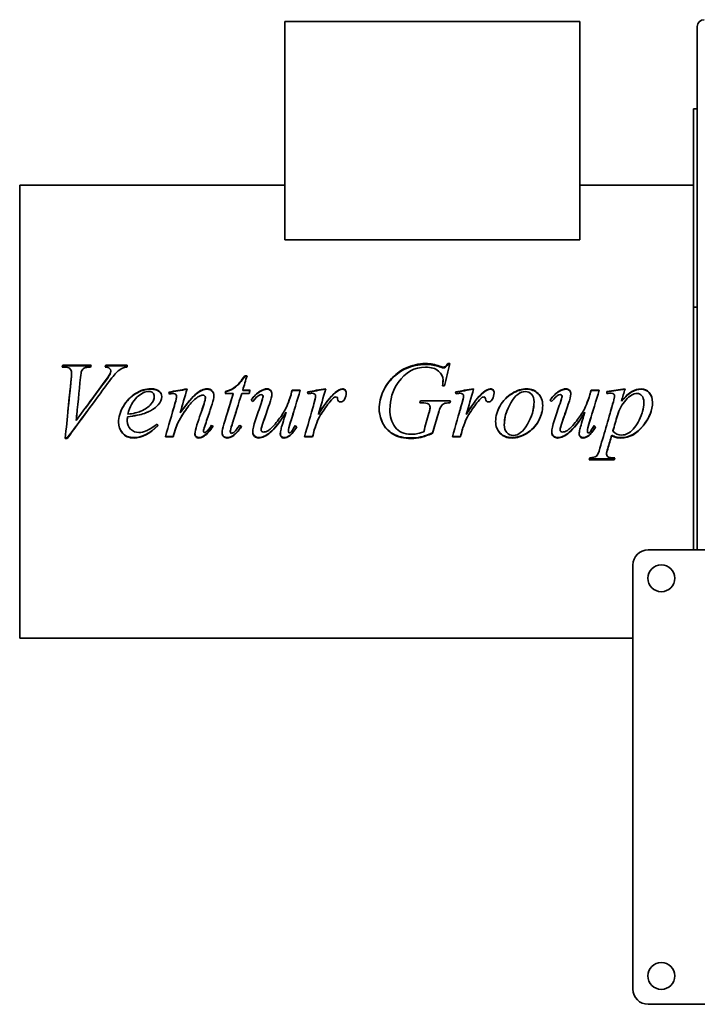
# Model space of a CAD drawing. Header units: millimetres. Extents: x 64 to 356, y 19 to 278.
# Tile 1 of 2: x 64 to 243, y 19 to 278. Entities that reach past the tile are written whole.
import ezdxf

# ---------------------------------------------------------------- set-up
doc = ezdxf.new("R2010")
doc.units = ezdxf.units.MM
doc.layers.add('Krawędzie widoczne(ISO)', color=7, linetype='Continuous', lineweight=35, true_color=0x262659)

msp = doc.modelspace()

# ---------------------------------------------------------------- linework, layer by layer
at = {"layer": 'Krawędzie widoczne(ISO)'}
for p, q in [((134, 220.33), (134, 278)), ((134, 278), (212, 278)), ((212, 220.33), (212, 278)), ((243, 184.5), (243, 276.7)), ((242, 255), (242, 202.62)), ((242, 255), (243, 255)), ((64, 234.8), (64, 115.2)), ((64, 234.8), (134, 234.8)), ((212, 234.8), (242, 234.8)), ((212, 220.33), (134, 220.33)), ((242, 202.62), (242, 184.5)), ((242, 202.62), (243, 202.62)), ((75.39, 187.26), (82.91, 187.26)), ((75.39, 187.06), (75.39, 187.26)), ((86.73, 187.26), (92.42, 187.26)), ((86.73, 187.06), (86.73, 187.26)), ((177.11, 187.69), (177.63, 187.69)), ((177.11, 187.47), (177.11, 187.69)), ((177.11, 187.47), (177.58, 187.47)), ((75.77, 186.76), (75.25, 186.76)), ((75.39, 187.06), (82.84, 187.06)), ((77.71, 185.14), (77.71, 185.31)), ((86.73, 187.06), (92.36, 187.06)), ((87.87, 184.87), (87.87, 185.03)), ((88.08, 185.6), (88.08, 185.78)), ((174.91, 186.82), (174.91, 187.02)), ((123.44, 184.48), (124.06, 184.48)), ((123.44, 184.32), (123.44, 184.48)), ((123.44, 184.32), (124.01, 184.32)), ((175.83, 183.18), (175.83, 183.32)), ((242, 184.5), (242, 146.38)), ((243, 140.58), (243, 184.5)), ((120.39, 179.8), (118.25, 179.8)), ((118.39, 180.27), (118.39, 180.36)), ((120.39, 179.72), (120.39, 179.8)), ((124.63, 179.8), (122.65, 179.8)), ((122.92, 180.7), (124.86, 180.7)), ((122.92, 180.6), (122.92, 180.7)), ((122.92, 180.6), (124.84, 180.6)), ((127.53, 180.33), (127.53, 180.42)), ((135.67, 179.46), (135.67, 179.54)), ((135.99, 180.7), (138.12, 180.7)), ((135.99, 180.6), (135.99, 180.7)), ((135.99, 180.6), (138.09, 180.6)), ((176.21, 181.78), (175.7, 181.78)), ((206.5, 180.33), (206.5, 180.42)), ((214.63, 179.46), (214.63, 179.54)), ((214.96, 180.7), (217.09, 180.7)), ((214.96, 180.6), (214.96, 180.7)), ((214.96, 180.6), (217.06, 180.6)), ((219.14, 180.31), (219.14, 179.77)), ((99.56, 178.94), (99.56, 179.01)), ((105.46, 178.96), (105.46, 179.03)), ((113.05, 178.68), (113.05, 178.75)), ((128.3, 179.02), (128.3, 179.09)), ((142.17, 179.14), (142.17, 179.21)), ((170.13, 177.35), (169.74, 177.35)), ((169.9, 177.89), (177.78, 177.89)), ((169.9, 177.85), (169.9, 177.89)), ((169.9, 177.85), (177.77, 177.85)), ((181.24, 179.14), (181.24, 179.21)), ((207.26, 179.02), (207.26, 179.09)), ((221.15, 179), (221.15, 179.07)), ((222.98, 177.75), (222.98, 177.8)), ((95.79, 175.04), (95.79, 175.04)), ((95.79, 175.04), (95.79, 175.04)), ((96.02, 175.13), (96.02, 175.13)), ((106.41, 174.72), (106.41, 174.71)), ((134.35, 174.82), (134.35, 174.82)), ((142.89, 174.23), (142.89, 174.22)), ((181.96, 174.23), (181.96, 174.22)), ((199.73, 176.02), (199.74, 176.01)), ((199.73, 176), (199.73, 176)), ((213.31, 174.82), (213.31, 174.82)), ((78.93, 172.72), (78.93, 172.68)), ((92.39, 172.52), (92.39, 172.48)), ((92.47, 173.66), (92.47, 173.64)), ((120.1, 171.62), (120.1, 171.56)), ((142.48, 172.08), (142.48, 172.03)), ((174.46, 174.09), (174.46, 174.08)), ((181.55, 172.08), (181.55, 172.03)), ((192.27, 173.71), (192.26, 173.72)), ((192.27, 173.72), (192.27, 173.73)), ((105.26, 170.74), (105.26, 170.67)), ((112.57, 169.99), (112.57, 169.91)), ((119.63, 169.82), (119.63, 169.74)), ((127.78, 170.27), (127.78, 170.19)), ((134.99, 169.93), (134.99, 169.85)), ((141.82, 170.21), (141.82, 170.12)), ((173.06, 169.38), (173.06, 169.29)), ((180.89, 170.21), (180.89, 170.12)), ((206.75, 170.27), (206.75, 170.19)), ((213.95, 169.93), (213.95, 169.85)), ((220.7, 169.92), (220.7, 169.83)), ((76.54, 167.93), (76.03, 167.93)), ((76.54, 168.05), (76.04, 168.05)), ((76.54, 168.05), (76.54, 167.93)), ((104.58, 168.36), (102.48, 168.36)), ((104.58, 168.47), (102.51, 168.47)), ((104.58, 168.47), (104.58, 168.36)), ((120.29, 168.64), (120.29, 168.53)), ((135.19, 168.62), (135.19, 168.52)), ((141.37, 168.36), (139.22, 168.36)), ((141.37, 168.47), (139.26, 168.47)), ((141.37, 168.47), (141.37, 168.36)), ((180.44, 168.36), (178.29, 168.36)), ((180.44, 168.47), (178.33, 168.47)), ((180.44, 168.47), (180.44, 168.36)), ((214.15, 168.62), (214.15, 168.52)), ((220.38, 168.82), (220.38, 168.72)), ((219.03, 163.96), (219.03, 163.77)), ((221.03, 162.31), (214.43, 162.31)), ((221.03, 162.53), (214.49, 162.53)), ((221.03, 162.53), (221.03, 162.31)), ((242, 144.5), (242, 146.38)), ((242, 138.5), (242, 144.5)), ((243, 140.58), (243, 138.5)), ((352, 138.5), (230, 138.5)), ((226, 134.5), (226, 22.5)), ((64, 115.2), (226, 115.2)), ((230, 18.5), (352, 18.5))]:
    msp.add_line(p, q, dxfattribs=at)
for centre in [(233.5, 131), (233.5, 26)]:
    msp.add_circle(centre, 3.55, dxfattribs=at)
for centre, radius, start, end in [((244.8, 276.7), 1.8, 90, 180), ((230, 134.5), 4, 90, 180), ((230, 22.5), 4, 180, 270)]:
    msp.add_arc(centre, radius, start, end, dxfattribs=at)
for points in [[(75.25, 186.76), (75.3, 186.93), (75.35, 187.09), (75.39, 187.26)], [(82.91, 187.26), (82.85, 187.09), (82.8, 186.93), (82.75, 186.76)], [(86.55, 186.76), (86.61, 186.93), (86.67, 187.09), (86.73, 187.26)], [(92.42, 187.26), (92.38, 187.09), (92.33, 186.93), (92.28, 186.76)], [(165.95, 186.5), (167.63, 187.29), (169.38, 187.69), (171.22, 187.69)], [(165.95, 186.31), (167.63, 187.09), (169.38, 187.47), (171.22, 187.47)], [(171.22, 187.69), (172.57, 187.69), (173.8, 187.46), (174.91, 187.02)], [(171.22, 187.47), (172.57, 187.47), (173.8, 187.26), (174.91, 186.82)], [(177.63, 187.69), (177.16, 185.73), (176.69, 183.76), (176.21, 181.78)], [(75.31, 186.76), (75.34, 186.86), (75.37, 186.96), (75.39, 187.06)], [(77.6, 183.7), (77.67, 184.5), (77.71, 185.03), (77.71, 185.31)], [(77.6, 183.56), (77.67, 184.34), (77.71, 184.87), (77.71, 185.14)], [(80.35, 185.71), (80.25, 185.5), (80.16, 184.93), (80.07, 183.98)], [(86.35, 182.78), (87.16, 183.87), (87.67, 184.62), (87.87, 185.03)], [(86.35, 182.65), (87.16, 183.72), (87.67, 184.46), (87.87, 184.87)], [(86.62, 186.75), (86.66, 186.85), (86.69, 186.96), (86.73, 187.06)], [(87.87, 185.03), (88.01, 185.32), (88.08, 185.57), (88.08, 185.78)], [(87.87, 184.87), (88.01, 185.15), (88.08, 185.39), (88.08, 185.6)], [(92.28, 186.76), (91.83, 186.72), (91.46, 186.63), (91.2, 186.5)], [(171.22, 186.76), (168.28, 186.76), (165.88, 185.43), (164.01, 182.73)], [(174.91, 187.02), (175.36, 186.85), (175.68, 186.76), (175.89, 186.76)], [(174.91, 186.82), (175.36, 186.65), (175.68, 186.56), (175.89, 186.56)], [(76.03, 167.93), (76.55, 173.17), (77.08, 178.48), (77.6, 183.7)], [(87.24, 182.44), (83.67, 177.63), (80.11, 172.74), (76.54, 167.93)], [(76.73, 175), (77.02, 177.86), (77.31, 180.72), (77.6, 183.56)], [(80.07, 183.98), (79.69, 180.24), (79.31, 176.45), (78.93, 172.68)], [(78.93, 172.68), (81.41, 176.05), (83.88, 179.43), (86.35, 182.78)], [(80.63, 175), (82.54, 177.56), (84.45, 180.11), (86.35, 182.65)], [(124.06, 184.48), (123.68, 183.23), (123.3, 181.96), (122.92, 180.7)], [(164.01, 182.73), (162.53, 180.6), (161.79, 178.19), (161.79, 175.52)], [(175.7, 181.78), (175.78, 182.48), (175.83, 182.99), (175.83, 183.32)], [(175.72, 181.78), (175.79, 182.41), (175.83, 182.87), (175.83, 183.18)], [(103.4, 180.15), (105.01, 180.44), (106.62, 180.73), (108.22, 181.02)], [(103.52, 179.64), (103.48, 179.81), (103.44, 179.98), (103.4, 180.15)], [(103.42, 180.07), (105.01, 180.35), (106.6, 180.63), (108.19, 180.91)], [(104.03, 179.72), (103.86, 179.7), (103.69, 179.67), (103.52, 179.64)], [(104.61, 179.78), (104.5, 179.78), (104.31, 179.76), (104.03, 179.72)], [(108.22, 181.02), (107.62, 178.93), (107.01, 176.82), (106.41, 174.71)], [(117.94, 171.7), (118.76, 174.4), (119.58, 177.11), (120.39, 179.8)], [(118.25, 179.8), (118.3, 179.98), (118.35, 180.17), (118.39, 180.36)], [(118.27, 179.8), (118.31, 179.95), (118.35, 180.11), (118.39, 180.27)], [(118.94, 175), (119.42, 176.57), (119.91, 178.15), (120.39, 179.72)], [(122.65, 179.8), (121.8, 177.06), (120.95, 174.31), (120.1, 171.56)], [(124.86, 180.7), (124.79, 180.4), (124.71, 180.1), (124.63, 179.8)], [(125.11, 178.03), (125.88, 179.12), (126.69, 179.91), (127.53, 180.42)], [(125.14, 178.02), (125.9, 179.07), (126.7, 179.84), (127.53, 180.33)], [(127.53, 180.42), (128.19, 180.82), (128.79, 181.02), (129.34, 181.02)], [(127.53, 180.33), (128.19, 180.72), (128.79, 180.92), (129.34, 180.92)], [(130.61, 179.63), (130.61, 179.12), (130.39, 178.23), (129.96, 176.95)], [(138.12, 180.7), (137.27, 177.88), (136.41, 175.05), (135.56, 172.23)], [(135.67, 179.54), (135.78, 179.92), (135.89, 180.31), (135.99, 180.7)], [(135.67, 179.46), (135.78, 179.84), (135.89, 180.22), (135.99, 180.6)], [(140.05, 180.25), (141.65, 180.51), (143.24, 180.76), (144.84, 181.02)], [(140.23, 179.74), (140.17, 179.91), (140.11, 180.08), (140.05, 180.25)], [(140.08, 180.16), (141.66, 180.41), (143.23, 180.67), (144.81, 180.91)], [(141.26, 179.86), (141.07, 179.86), (140.73, 179.82), (140.23, 179.74)], [(141.97, 179.64), (141.78, 179.79), (141.55, 179.86), (141.26, 179.86)], [(142.17, 179.21), (142.17, 179.39), (142.11, 179.53), (141.97, 179.64)], [(144.84, 181.02), (144.19, 178.76), (143.54, 176.49), (142.89, 174.22)], [(142.89, 174.22), (144.54, 177.01), (146.04, 178.96), (147.37, 180.08)], [(143.36, 175), (144.83, 177.34), (146.17, 179), (147.37, 179.99)], [(147.37, 180.08), (148.14, 180.71), (148.76, 181.02), (149.24, 181.02)], [(147.37, 179.99), (148.14, 180.61), (148.76, 180.92), (149.24, 180.92)], [(150.24, 179.95), (150.24, 179.35), (150.08, 178.76), (149.76, 178.2)], [(179.12, 180.25), (180.72, 180.51), (182.31, 180.76), (183.91, 181.02)], [(179.3, 179.74), (179.24, 179.91), (179.18, 180.08), (179.12, 180.25)], [(179.15, 180.16), (180.73, 180.41), (182.3, 180.67), (183.88, 180.91)], [(180.33, 179.86), (180.14, 179.86), (179.8, 179.82), (179.3, 179.74)], [(181.04, 179.64), (180.86, 179.79), (180.62, 179.86), (180.33, 179.86)], [(181.24, 179.21), (181.24, 179.39), (181.18, 179.53), (181.04, 179.64)], [(183.91, 181.02), (183.26, 178.76), (182.61, 176.49), (181.96, 174.22)], [(181.96, 174.22), (183.61, 177.01), (185.11, 178.96), (186.44, 180.08)], [(182.43, 175), (183.9, 177.34), (185.24, 179), (186.44, 179.99)], [(186.44, 180.08), (187.21, 180.71), (187.83, 181.02), (188.31, 181.02)], [(186.44, 179.99), (187.21, 180.61), (187.83, 180.92), (188.31, 180.92)], [(189.32, 179.95), (189.32, 179.35), (189.16, 178.76), (188.83, 178.2)], [(204.08, 178.03), (204.84, 179.12), (205.65, 179.91), (206.5, 180.42)], [(204.1, 178.02), (204.86, 179.07), (205.66, 179.84), (206.5, 180.33)], [(206.5, 180.42), (207.15, 180.82), (207.75, 181.02), (208.3, 181.02)], [(206.5, 180.33), (207.15, 180.72), (207.75, 180.92), (208.3, 180.92)], [(209.57, 179.63), (209.57, 179.12), (209.36, 178.23), (208.92, 176.95)], [(217.09, 180.7), (216.23, 177.88), (215.38, 175.05), (214.52, 172.23)], [(214.63, 179.54), (214.74, 179.92), (214.85, 180.31), (214.96, 180.7)], [(214.63, 179.46), (214.74, 179.84), (214.85, 180.22), (214.96, 180.6)], [(219.14, 180.31), (220.73, 180.55), (222.32, 180.78), (223.92, 181.02)], [(219.14, 180.22), (220.72, 180.45), (222.3, 180.68), (223.89, 180.92)], [(220.27, 179.86), (220, 179.86), (219.62, 179.83), (219.14, 179.77)], [(223.92, 181.02), (223.61, 179.95), (223.3, 178.88), (222.98, 177.8)], [(101.55, 178.99), (101.55, 178.22), (101.23, 177.48), (100.6, 176.78)], [(102.48, 168.36), (103.32, 171.27), (104.17, 174.21), (105.01, 177.13)], [(104.4, 175), (104.6, 175.7), (104.81, 176.4), (105.01, 177.1)], [(105.01, 177.13), (105.31, 178.18), (105.46, 178.81), (105.46, 179.03)], [(105.01, 177.1), (105.31, 178.13), (105.46, 178.74), (105.46, 178.96)], [(110.83, 171.49), (111.45, 173.36), (112.07, 175.24), (112.69, 177.12)], [(112.37, 179.38), (112.09, 179.38), (111.75, 179.27), (111.34, 179.04)], [(111.99, 175), (112.23, 175.69), (112.46, 176.39), (112.69, 177.08)], [(112.69, 177.12), (112.93, 177.82), (113.05, 178.36), (113.05, 178.75)], [(112.69, 177.08), (112.93, 177.77), (113.05, 178.31), (113.05, 178.68)], [(114.84, 176.98), (114.19, 175.03), (113.54, 173.08), (112.9, 171.13)], [(115.29, 179.2), (115.29, 178.64), (115.14, 177.9), (114.84, 176.98)], [(125.55, 177.72), (125.4, 177.83), (125.26, 177.93), (125.11, 178.03)], [(126.31, 172.82), (126.79, 174.26), (127.28, 175.71), (127.77, 177.15)], [(127.04, 175), (127.28, 175.7), (127.53, 176.41), (127.77, 177.11)], [(127.77, 177.15), (128.12, 178.18), (128.3, 178.83), (128.3, 179.09)], [(127.77, 177.11), (128.12, 178.13), (128.3, 178.76), (128.3, 179.02)], [(129.96, 176.95), (129.44, 175.46), (128.93, 173.97), (128.42, 172.48)], [(139.22, 168.36), (140.06, 171.25), (140.89, 174.16), (141.72, 177.06)], [(141.13, 175), (141.33, 175.67), (141.53, 176.35), (141.72, 177.02)], [(141.72, 177.06), (142.02, 178.07), (142.17, 178.79), (142.17, 179.21)], [(141.72, 177.02), (142.02, 178.02), (142.17, 178.72), (142.17, 179.14)], [(146.02, 177.68), (145.25, 176.77), (144.4, 175.58), (143.49, 174.12)], [(147.12, 178.78), (146.88, 178.64), (146.51, 178.28), (146.02, 177.68)], [(147.57, 178.89), (147.41, 178.89), (147.26, 178.85), (147.12, 178.78)], [(147.84, 178.78), (147.77, 178.85), (147.68, 178.89), (147.57, 178.89)], [(147.96, 178.42), (147.94, 178.6), (147.9, 178.72), (147.84, 178.78)], [(149.76, 178.2), (149.55, 177.78), (149.23, 177.57), (148.8, 177.57)], [(169.74, 177.35), (169.79, 177.53), (169.84, 177.71), (169.9, 177.89)], [(169.75, 177.35), (169.8, 177.52), (169.85, 177.68), (169.9, 177.85)], [(172.04, 176.95), (171.65, 177.22), (171.01, 177.35), (170.13, 177.35)], [(172.4, 176.17), (172.4, 176.51), (172.28, 176.77), (172.04, 176.95)], [(177.78, 177.89), (177.74, 177.71), (177.69, 177.53), (177.64, 177.35)], [(178.29, 168.36), (179.13, 171.25), (179.96, 174.16), (180.79, 177.06)], [(180.2, 175), (180.4, 175.67), (180.6, 176.35), (180.79, 177.02)], [(180.79, 177.06), (181.09, 178.07), (181.24, 178.79), (181.24, 179.21)], [(180.79, 177.02), (181.09, 178.02), (181.24, 178.72), (181.24, 179.14)], [(185.09, 177.68), (184.32, 176.77), (183.47, 175.58), (182.56, 174.12)], [(186.2, 178.78), (185.95, 178.64), (185.58, 178.28), (185.09, 177.68)], [(186.65, 178.89), (186.48, 178.89), (186.33, 178.85), (186.2, 178.78)], [(186.91, 178.78), (186.84, 178.85), (186.75, 178.89), (186.65, 178.89)], [(187.03, 178.42), (187.01, 178.6), (186.97, 178.72), (186.91, 178.78)], [(188.83, 178.2), (188.62, 177.78), (188.3, 177.57), (187.87, 177.57)], [(199.53, 175), (199.75, 175.85), (199.86, 176.71), (199.86, 177.57)], [(199.86, 177.57), (199.86, 177.58), (199.86, 177.58), (199.86, 177.59)], [(204.51, 177.72), (204.37, 177.83), (204.22, 177.93), (204.08, 178.03)], [(205.27, 172.82), (205.76, 174.26), (206.25, 175.71), (206.73, 177.15)], [(206.01, 175), (206.25, 175.7), (206.49, 176.41), (206.73, 177.11)], [(206.73, 177.15), (207.08, 178.18), (207.26, 178.83), (207.26, 179.09)], [(206.73, 177.11), (207.08, 178.13), (207.26, 178.76), (207.26, 179.02)], [(208.92, 176.95), (208.41, 175.46), (207.9, 173.97), (207.38, 172.48)], [(217.29, 165.39), (218.47, 169.43), (219.65, 173.54), (220.83, 177.63)], [(220.07, 175), (220.32, 175.86), (220.57, 176.72), (220.83, 177.59)], [(220.83, 177.63), (221.04, 178.41), (221.15, 178.89), (221.15, 179.07)], [(220.83, 177.59), (221.04, 178.35), (221.15, 178.82), (221.15, 179)], [(228.5, 175), (228.75, 175.82), (228.87, 176.64), (228.87, 177.45)], [(228.87, 177.45), (228.87, 177.45), (228.87, 177.46), (228.87, 177.47)], [(81.75, 175), (80.02, 172.68), (78.28, 170.35), (76.54, 168.05)], [(79.16, 175), (79.09, 174.24), (79.01, 173.48), (78.93, 172.72)], [(96.95, 174.55), (95.89, 174.17), (94.39, 173.88), (92.47, 173.66)], [(96.95, 174.54), (95.89, 174.16), (94.39, 173.86), (92.47, 173.64)], [(92.56, 174.32), (93.98, 174.48), (95.13, 174.75), (96.02, 175.13)], [(92.76, 175), (92.69, 174.79), (92.62, 174.56), (92.56, 174.34)], [(92.56, 174.34), (92.56, 174.34), (92.56, 174.34), (92.56, 174.34)], [(95.69, 175), (95.81, 175.04), (95.92, 175.08), (96.02, 175.13)], [(100.6, 176.78), (99.77, 175.86), (98.56, 175.11), (96.95, 174.54)], [(98.08, 175), (97.73, 174.84), (97.35, 174.69), (96.95, 174.55)], [(106.49, 175), (106.46, 174.91), (106.44, 174.81), (106.41, 174.72)], [(106.41, 174.72), (106.41, 174.72), (106.41, 174.72), (106.41, 174.72)], [(107.55, 175), (107.19, 174.48), (106.83, 173.91), (106.45, 173.3)], [(114.18, 175), (113.75, 173.73), (113.32, 172.46), (112.9, 171.19)], [(121.16, 175), (120.81, 173.87), (120.45, 172.75), (120.1, 171.62)], [(129.29, 175), (129, 174.17), (128.71, 173.35), (128.42, 172.52)], [(133.03, 170.39), (133.19, 171.03), (133.62, 172.5), (134.35, 174.82)], [(136.4, 175), (136.12, 174.09), (135.84, 173.18), (135.56, 172.28)], [(143.11, 175), (143.04, 174.74), (142.96, 174.49), (142.89, 174.23)], [(144.05, 175), (143.87, 174.72), (143.68, 174.44), (143.49, 174.14)], [(161.79, 175.51), (161.79, 175.34), (161.8, 175.17), (161.81, 175)], [(170.72, 169.67), (171.18, 171.3), (171.64, 172.93), (172.1, 174.56)], [(172.1, 174.56), (172.3, 175.23), (172.4, 175.77), (172.4, 176.17)], [(172.22, 175), (172.34, 175.46), (172.4, 175.85), (172.4, 176.15)], [(172.4, 176.15), (172.4, 176.16), (172.4, 176.16), (172.4, 176.16)], [(175.22, 176.28), (175.07, 176.03), (174.81, 175.3), (174.46, 174.08)], [(174.74, 175), (174.65, 174.74), (174.56, 174.43), (174.46, 174.09)], [(182.18, 175), (182.11, 174.74), (182.03, 174.49), (181.96, 174.23)], [(183.12, 175), (182.94, 174.72), (182.75, 174.44), (182.56, 174.14)], [(192.64, 175), (192.23, 173.85), (192.02, 172.7), (192.02, 171.56)], [(208.25, 175), (207.96, 174.17), (207.67, 173.35), (207.38, 172.52)], [(211.99, 170.39), (212.15, 171.03), (212.59, 172.5), (213.31, 174.82)], [(215.36, 175), (215.08, 174.09), (214.8, 173.18), (214.52, 172.28)], [(222.23, 175), (222.11, 174.69), (222, 174.36), (221.9, 174.03)], [(92.47, 173.66), (92.42, 173.21), (92.39, 172.83), (92.39, 172.52)], [(92.47, 173.64), (92.42, 173.18), (92.39, 172.79), (92.39, 172.48)], [(100.28, 171.72), (100.37, 171.58), (100.46, 171.45), (100.56, 171.32)], [(106.45, 173.3), (105.98, 172.52), (105.58, 171.66), (105.26, 170.74)], [(106.45, 173.27), (105.98, 172.47), (105.58, 171.6), (105.26, 170.67)], [(117.46, 169.4), (117.46, 169.9), (117.62, 170.67), (117.94, 171.7)], [(120.1, 171.62), (119.79, 170.7), (119.63, 170.1), (119.63, 169.82)], [(125.56, 169.6), (125.56, 170.3), (125.81, 171.37), (126.31, 172.82)], [(128.42, 172.52), (128, 171.33), (127.78, 170.58), (127.78, 170.27)], [(128.42, 172.48), (128, 171.27), (127.78, 170.51), (127.78, 170.19)], [(135.56, 172.28), (135.18, 171.04), (134.99, 170.26), (134.99, 169.93)], [(135.56, 172.23), (135.18, 170.97), (134.99, 170.17), (134.99, 169.85)], [(142.48, 172.08), (142.09, 171.04), (141.87, 170.42), (141.82, 170.21)], [(142.48, 172.03), (142.09, 170.97), (141.87, 170.34), (141.82, 170.12)], [(143.49, 174.14), (143.1, 173.53), (142.76, 172.84), (142.48, 172.08)], [(143.49, 174.12), (143.1, 173.5), (142.76, 172.8), (142.48, 172.03)], [(174.46, 174.09), (173.99, 172.52), (173.53, 170.95), (173.06, 169.38)], [(174.46, 174.08), (173.99, 172.48), (173.53, 170.88), (173.06, 169.29)], [(181.55, 172.08), (181.16, 171.04), (180.94, 170.42), (180.89, 170.21)], [(181.55, 172.03), (181.16, 170.97), (180.94, 170.34), (180.89, 170.12)], [(182.56, 174.14), (182.17, 173.53), (181.83, 172.84), (181.55, 172.08)], [(182.56, 174.12), (182.17, 173.5), (181.83, 172.8), (181.55, 172.03)], [(204.53, 169.6), (204.53, 170.3), (204.78, 171.37), (205.27, 172.82)], [(207.38, 172.52), (206.96, 171.33), (206.75, 170.58), (206.75, 170.27)], [(207.38, 172.48), (206.96, 171.27), (206.75, 170.51), (206.75, 170.19)], [(214.52, 172.28), (214.14, 171.04), (213.95, 170.26), (213.95, 169.93)], [(214.52, 172.23), (214.14, 170.97), (213.95, 170.17), (213.95, 169.85)], [(221.9, 174.03), (221.5, 172.66), (221.1, 171.28), (220.7, 169.92)], [(221.9, 174.01), (221.5, 172.62), (221.1, 171.22), (220.7, 169.83)], [(100.53, 171.35), (98.33, 169.22), (96.22, 168.15), (94.22, 168.15)], [(100.56, 171.32), (98.34, 169.13), (96.23, 168.04), (94.22, 168.04)], [(105.26, 170.74), (105.03, 169.98), (104.8, 169.23), (104.58, 168.47)], [(105.26, 170.67), (105.03, 169.9), (104.8, 169.13), (104.58, 168.36)], [(110.29, 169.18), (110.29, 169.63), (110.47, 170.4), (110.83, 171.49)], [(112.9, 171.19), (112.68, 170.53), (112.57, 170.13), (112.57, 169.99)], [(112.9, 171.13), (112.68, 170.46), (112.57, 170.05), (112.57, 169.91)], [(115.07, 171.16), (114.25, 169.99), (113.48, 169.16), (112.76, 168.67)], [(115.1, 171.15), (114.27, 169.93), (113.49, 169.07), (112.76, 168.56)], [(112.88, 169.46), (112.97, 169.46), (113.09, 169.52), (113.24, 169.63)], [(113.24, 169.63), (113.67, 170.01), (114.15, 170.6), (114.67, 171.41)], [(114.67, 171.41), (114.81, 171.32), (114.96, 171.23), (115.1, 171.15)], [(120.1, 171.56), (119.79, 170.62), (119.63, 170.02), (119.63, 169.74)], [(119.98, 169.27), (120.18, 169.27), (120.46, 169.43), (120.8, 169.74)], [(122.57, 171.14), (121.77, 169.94), (121.01, 169.11), (120.29, 168.64)], [(122.6, 171.11), (121.79, 169.88), (121.02, 169.02), (120.29, 168.53)], [(120.8, 169.74), (120.99, 169.92), (121.44, 170.49), (122.13, 171.46)], [(122.13, 171.46), (122.29, 171.34), (122.44, 171.23), (122.6, 171.11)], [(132.84, 169.13), (132.84, 169.45), (132.91, 169.87), (133.03, 170.39)], [(137.15, 171), (136.51, 169.9), (135.86, 169.11), (135.19, 168.62)], [(137.17, 170.97), (136.53, 169.84), (135.87, 169.02), (135.19, 168.52)], [(136.76, 171.3), (136.9, 171.19), (137.03, 171.08), (137.17, 170.97)], [(141.82, 170.21), (141.67, 169.63), (141.52, 169.05), (141.37, 168.47)], [(141.82, 170.12), (141.67, 169.54), (141.52, 168.95), (141.37, 168.36)], [(180.89, 170.21), (180.74, 169.63), (180.59, 169.05), (180.44, 168.47)], [(180.89, 170.12), (180.74, 169.54), (180.59, 168.95), (180.44, 168.36)], [(192.02, 171.56), (192.02, 171.55), (192.02, 171.54), (192.02, 171.54)], [(211.81, 169.13), (211.81, 169.45), (211.87, 169.87), (211.99, 170.39)], [(216.11, 171), (215.48, 169.9), (214.83, 169.11), (214.15, 168.62)], [(216.14, 170.97), (215.5, 169.84), (214.84, 169.02), (214.15, 168.52)], [(215.72, 171.3), (215.86, 171.19), (216, 171.08), (216.14, 170.97)], [(220.7, 169.83), (221.28, 169.15), (222.07, 168.81), (223.06, 168.81)], [(112.76, 168.67), (112.24, 168.33), (111.78, 168.15), (111.38, 168.15)], [(112.76, 168.56), (112.24, 168.21), (111.78, 168.04), (111.38, 168.04)], [(120.29, 168.64), (119.8, 168.32), (119.3, 168.15), (118.8, 168.15)], [(120.29, 168.53), (119.8, 168.2), (119.3, 168.04), (118.8, 168.04)], [(135.19, 168.62), (134.74, 168.31), (134.31, 168.15), (133.88, 168.15)], [(135.19, 168.52), (134.74, 168.2), (134.31, 168.04), (133.88, 168.04)], [(214.15, 168.62), (213.71, 168.31), (213.27, 168.15), (212.85, 168.15)], [(214.15, 168.52), (213.71, 168.2), (213.27, 168.04), (212.85, 168.04)], [(220.38, 168.82), (220.03, 167.64), (219.68, 166.47), (219.34, 165.3)], [(220.38, 168.72), (220.03, 167.52), (219.68, 166.32), (219.34, 165.13)], [(219.34, 165.3), (219.13, 164.62), (219.03, 164.17), (219.03, 163.96)], [(219.34, 165.13), (219.13, 164.44), (219.03, 163.99), (219.03, 163.77)], [(214.43, 162.31), (214.48, 162.48), (214.52, 162.65), (214.57, 162.82)], [(221.17, 162.82), (221.12, 162.65), (221.08, 162.48), (221.03, 162.31)], [(221.11, 162.82), (221.08, 162.72), (221.06, 162.62), (221.03, 162.53)]]:
    msp.add_open_spline(points, degree=3, dxfattribs=at)
for points, knots in [([(175.89, 186.76), (176.12, 186.76), (176.31, 186.81), (176.48, 186.92), (176.64, 187.03), (176.86, 187.28), (177.11, 187.69)], [0, 0, 0, 0, 1, 1, 1, 2, 2, 2, 2]), ([(175.89, 186.56), (176.12, 186.56), (176.31, 186.61), (176.48, 186.72), (176.64, 186.82), (176.86, 187.08), (177.11, 187.47)], [0, 0, 0, 0, 1, 1, 1, 2, 2, 2, 2]), ([(77.71, 185.31), (77.71, 185.73), (77.55, 186.07), (77.24, 186.35), (76.93, 186.62), (76.44, 186.76), (75.77, 186.76)], [0, 0, 0, 0, 1, 1, 1, 2, 2, 2, 2]), ([(82.75, 186.76), (81.93, 186.75), (81.37, 186.67), (81.07, 186.51), (80.77, 186.35), (80.53, 186.08), (80.35, 185.71)], [0, 0, 0, 0, 1, 1, 1, 2, 2, 2, 2]), ([(88.08, 185.78), (88.08, 186.03), (87.97, 186.24), (87.76, 186.42), (87.55, 186.61), (87.14, 186.72), (86.55, 186.76)], [0, 0, 0, 0, 1, 1, 1, 2, 2, 2, 2]), ([(91.2, 186.5), (90.68, 186.26), (90.17, 185.89), (89.66, 185.41), (89.15, 184.93), (88.34, 183.94), (87.24, 182.44)], [0, 0, 0, 0, 1, 1, 1, 2, 2, 2, 2]), ([(158.97, 175.71), (158.97, 177.35), (159.31, 178.91), (160, 180.39), (160.69, 181.86), (161.55, 183.1), (162.59, 184.12), (163.62, 185.13), (164.74, 185.92), (165.95, 186.5)], [0, 0, 0, 0, 1, 1, 1, 2, 2, 2, 3, 3, 3, 3]), ([(158.97, 175.71), (158.97, 177.32), (159.31, 178.85), (160, 180.3), (160.69, 181.75), (161.55, 182.97), (162.59, 183.96), (163.62, 184.96), (164.74, 185.74), (165.95, 186.31)], [0.002434, 0.002434, 0.002434, 0.002434, 1, 1, 1, 2, 2, 2, 3, 3, 3, 3]), ([(175.83, 183.32), (175.83, 184.23), (175.42, 185.03), (174.6, 185.72), (173.78, 186.41), (172.65, 186.76), (171.22, 186.76)], [0, 0, 0, 0, 1, 1, 1, 2, 2, 2, 2]), ([(118.39, 180.36), (119.43, 180.63), (120.3, 181.05), (121.02, 181.61), (121.73, 182.16), (122.54, 183.12), (123.44, 184.48)], [0, 0, 0, 0, 1, 1, 1, 2, 2, 2, 2]), ([(118.39, 180.27), (119.43, 180.54), (120.3, 180.95), (121.02, 181.5), (121.73, 182.04), (122.54, 182.99), (123.44, 184.32)], [0, 0, 0, 0, 1, 1, 1, 2, 2, 2, 2]), ([(90.09, 172.15), (90.09, 173.55), (90.52, 174.97), (91.38, 176.43), (92.24, 177.88), (93.32, 179.01), (94.62, 179.81), (95.92, 180.62), (97.25, 181.02), (98.63, 181.02)], [0, 0, 0, 0, 1, 1, 1, 2, 2, 2, 3, 3, 3, 3]), ([(90.67, 175), (90.86, 175.47), (91.1, 175.93), (91.38, 176.4), (92.24, 177.83), (93.32, 178.94), (94.62, 179.73), (95.92, 180.53), (97.25, 180.92), (98.63, 180.92)], [0.670472, 0.670472, 0.670472, 0.670472, 1, 1, 1, 2, 2, 2, 3, 3, 3, 3]), ([(98.1, 180.33), (97.12, 180.33), (96.08, 179.82), (94.98, 178.81), (93.89, 177.8), (93.08, 176.3), (92.56, 174.32)], [0, 0, 0, 0, 1, 1, 1, 2, 2, 2, 2]), ([(99.56, 179.01), (99.56, 179.4), (99.44, 179.72), (99.18, 179.96), (98.93, 180.2), (98.57, 180.33), (98.1, 180.33)], [0, 0, 0, 0, 1, 1, 1, 2, 2, 2, 2]), ([(98.63, 181.02), (99.62, 181.02), (100.36, 180.82), (100.84, 180.42), (101.31, 180.02), (101.55, 179.54), (101.55, 178.99)], [0, 0, 0, 0, 1, 1, 1, 2, 2, 2, 2]), ([(98.63, 180.92), (99.62, 180.92), (100.36, 180.72), (100.84, 180.33), (101.3, 179.94), (101.54, 179.48), (101.55, 178.96)], [0, 0, 0, 0, 1, 1, 1, 1.981581, 1.981581, 1.981581, 1.981581]), ([(105.46, 179.03), (105.46, 179.22), (105.38, 179.4), (105.21, 179.55), (105.05, 179.71), (104.85, 179.78), (104.61, 179.78)], [0, 0, 0, 0, 1, 1, 1, 2, 2, 2, 2]), ([(106.41, 174.71), (108.27, 177.29), (109.7, 178.98), (110.69, 179.8), (111.69, 180.61), (112.64, 181.02), (113.56, 181.02)], [0, 0, 0, 0, 1, 1, 1, 2, 2, 2, 2]), ([(106.62, 175), (108.38, 177.38), (109.74, 178.95), (110.69, 179.72), (111.69, 180.52), (112.64, 180.92), (113.56, 180.92)], [0.037632, 0.037632, 0.037632, 0.037632, 1, 1, 1, 2, 2, 2, 2]), ([(113.56, 181.02), (114.06, 181.02), (114.47, 180.85), (114.8, 180.51), (115.12, 180.17), (115.29, 179.73), (115.29, 179.2)], [0, 0, 0, 0, 1, 1, 1, 2, 2, 2, 2]), ([(113.56, 180.92), (114.06, 180.92), (114.47, 180.75), (114.8, 180.42), (115.12, 180.09), (115.28, 179.67), (115.29, 179.16)], [0, 0, 0, 0, 1, 1, 1, 1.978948, 1.978948, 1.978948, 1.978948]), ([(127.85, 179.49), (127.61, 179.49), (127.37, 179.42), (127.14, 179.28), (126.91, 179.14), (126.38, 178.62), (125.55, 177.72)], [0, 0, 0, 0, 1, 1, 1, 2, 2, 2, 2]), ([(128.3, 179.09), (128.3, 179.19), (128.25, 179.28), (128.16, 179.37), (128.06, 179.45), (127.96, 179.49), (127.85, 179.49)], [0, 0, 0, 0, 1, 1, 1, 2, 2, 2, 2]), ([(128.45, 169.6), (128.77, 169.6), (129.19, 169.75), (129.71, 170.05), (130.23, 170.36), (130.91, 171.04), (131.77, 172.11), (132.63, 173.17), (133.34, 174.17), (133.9, 175.1), (134.46, 176.03), (135.05, 177.51), (135.67, 179.54)], [0, 0, 0, 0, 1, 1, 1, 2, 2, 2, 3, 3, 3, 4, 4, 4, 4]), ([(129.34, 181.02), (129.71, 181.02), (130.01, 180.89), (130.25, 180.63), (130.49, 180.36), (130.61, 180.03), (130.61, 179.63)], [0, 0, 0, 0, 1, 1, 1, 2, 2, 2, 2]), ([(129.34, 180.92), (129.71, 180.92), (130.01, 180.79), (130.25, 180.53), (130.48, 180.28), (130.6, 179.97), (130.61, 179.59)], [0, 0, 0, 0, 1, 1, 1, 1.966687, 1.966687, 1.966687, 1.966687]), ([(133.84, 175), (133.86, 175.03), (133.88, 175.07), (133.9, 175.1), (134.46, 176.02), (135.05, 177.47), (135.67, 179.46)], [2.963983, 2.963983, 2.963983, 2.963983, 3, 3, 3, 4, 4, 4, 4]), ([(149.24, 181.02), (149.55, 181.02), (149.79, 180.93), (149.97, 180.75), (150.15, 180.57), (150.24, 180.3), (150.24, 179.95)], [0, 0, 0, 0, 1, 1, 1, 2, 2, 2, 2]), ([(149.24, 180.92), (149.55, 180.92), (149.79, 180.83), (149.97, 180.65), (150.15, 180.48), (150.24, 180.23), (150.24, 179.91)], [0, 0, 0, 0, 1, 1, 1, 1.965421, 1.965421, 1.965421, 1.965421]), ([(188.31, 181.02), (188.62, 181.02), (188.86, 180.93), (189.04, 180.75), (189.23, 180.57), (189.32, 180.3), (189.32, 179.95)], [0, 0, 0, 0, 1, 1, 1, 2, 2, 2, 2]), ([(188.31, 180.92), (188.62, 180.92), (188.86, 180.83), (189.04, 180.65), (189.22, 180.48), (189.31, 180.23), (189.32, 179.91)], [0, 0, 0, 0, 1, 1, 1, 1.965421, 1.965421, 1.965421, 1.965421]), ([(189.72, 172.42), (189.72, 173.79), (190.12, 175.17), (190.91, 176.55), (191.7, 177.93), (192.75, 179.02), (194.07, 179.82), (195.39, 180.62), (196.67, 181.02), (197.9, 181.02)], [0, 0, 0, 0, 1, 1, 1, 2, 2, 2, 3, 3, 3, 3]), ([(190.18, 175), (190.37, 175.51), (190.61, 176.02), (190.91, 176.53), (191.7, 177.88), (192.75, 178.96), (194.07, 179.74), (195.39, 180.53), (196.67, 180.92), (197.9, 180.92)], [0.625205, 0.625205, 0.625205, 0.625205, 1, 1, 1, 2, 2, 2, 3, 3, 3, 3]), ([(197.56, 180.29), (196.18, 180.29), (194.91, 179.32), (193.76, 177.35), (192.6, 175.39), (192.02, 173.43), (192.02, 171.5)], [0, 0, 0, 0, 1, 1, 1, 2, 2, 2, 2]), ([(199.86, 177.61), (199.86, 178.48), (199.64, 179.15), (199.22, 179.61), (198.8, 180.06), (198.24, 180.29), (197.56, 180.29)], [0, 0, 0, 0, 1, 1, 1, 2, 2, 2, 2]), ([(197.9, 181.02), (199.14, 181.02), (200.16, 180.62), (200.96, 179.81), (201.75, 179), (202.15, 177.95), (202.15, 176.65)], [0, 0, 0, 0, 1, 1, 1, 2, 2, 2, 2]), ([(197.9, 180.92), (199.14, 180.92), (200.16, 180.52), (200.96, 179.73), (201.75, 178.93), (202.15, 177.9), (202.15, 176.64)], [0, 0, 0, 0, 1, 1, 1, 1.996619, 1.996619, 1.996619, 1.996619]), ([(206.81, 179.49), (206.57, 179.49), (206.34, 179.42), (206.1, 179.28), (205.87, 179.14), (205.34, 178.62), (204.51, 177.72)], [0, 0, 0, 0, 1, 1, 1, 2, 2, 2, 2]), ([(207.26, 179.09), (207.26, 179.19), (207.21, 179.28), (207.12, 179.37), (207.03, 179.45), (206.92, 179.49), (206.81, 179.49)], [0, 0, 0, 0, 1, 1, 1, 2, 2, 2, 2]), ([(207.42, 169.6), (207.74, 169.6), (208.16, 169.75), (208.67, 170.05), (209.19, 170.36), (209.88, 171.04), (210.74, 172.11), (211.6, 173.17), (212.31, 174.17), (212.86, 175.1), (213.42, 176.03), (214.01, 177.51), (214.63, 179.54)], [0, 0, 0, 0, 1, 1, 1, 2, 2, 2, 3, 3, 3, 4, 4, 4, 4]), ([(208.3, 181.02), (208.67, 181.02), (208.98, 180.89), (209.22, 180.63), (209.45, 180.36), (209.57, 180.03), (209.57, 179.63)], [0, 0, 0, 0, 1, 1, 1, 2, 2, 2, 2]), ([(208.3, 180.92), (208.67, 180.92), (208.98, 180.79), (209.22, 180.53), (209.45, 180.28), (209.57, 179.97), (209.57, 179.59)], [0, 0, 0, 0, 1, 1, 1, 1.966687, 1.966687, 1.966687, 1.966687]), ([(212.8, 175), (212.82, 175.03), (212.84, 175.07), (212.86, 175.1), (213.42, 176.02), (214.01, 177.47), (214.63, 179.46)], [2.963983, 2.963983, 2.963983, 2.963983, 3, 3, 3, 4, 4, 4, 4]), ([(221.15, 179.07), (221.15, 179.32), (221.08, 179.51), (220.94, 179.65), (220.79, 179.79), (220.57, 179.86), (220.27, 179.86)], [0, 0, 0, 0, 1, 1, 1, 2, 2, 2, 2]), ([(227.13, 179.8), (226.1, 179.8), (225.09, 179.22), (224.09, 178.07), (223.08, 176.92), (222.35, 175.57), (221.9, 174.01)], [0, 0, 0, 0, 1, 1, 1, 2, 2, 2, 2]), ([(222.98, 177.8), (224, 179), (224.9, 179.84), (225.7, 180.31), (226.5, 180.78), (227.32, 181.02), (228.15, 181.02)], [0, 0, 0, 0, 1, 1, 1, 2, 2, 2, 2]), ([(222.98, 177.75), (224, 178.93), (224.9, 179.75), (225.7, 180.22), (226.5, 180.69), (227.32, 180.92), (228.15, 180.92)], [0, 0, 0, 0, 1, 1, 1, 2, 2, 2, 2]), ([(228.87, 177.49), (228.87, 178.24), (228.69, 178.81), (228.35, 179.2), (228, 179.6), (227.6, 179.8), (227.13, 179.8)], [0, 0, 0, 0, 1, 1, 1, 2, 2, 2, 2]), ([(228.15, 181.02), (228.98, 181.02), (229.69, 180.69), (230.28, 180.04), (230.87, 179.38), (231.17, 178.53), (231.17, 177.48)], [0, 0, 0, 0, 1, 1, 1, 2, 2, 2, 2]), ([(228.15, 180.92), (228.98, 180.92), (229.69, 180.6), (230.28, 179.95), (230.87, 179.31), (231.16, 178.48), (231.17, 177.45)], [0, 0, 0, 0, 1, 1, 1, 1.99389, 1.99389, 1.99389, 1.99389]), ([(96.02, 175.13), (97.2, 175.65), (98.09, 176.27), (98.68, 176.98), (99.27, 177.69), (99.56, 178.37), (99.56, 179.01)], [0, 0, 0, 0, 1, 1, 1, 2, 2, 2, 2]), ([(96.02, 175.13), (97.2, 175.64), (98.09, 176.24), (98.68, 176.95), (99.27, 177.65), (99.56, 178.31), (99.56, 178.94)], [0, 0, 0, 0, 1, 1, 1, 2, 2, 2, 2]), ([(111.34, 179.04), (110.6, 178.63), (109.82, 177.94), (109.02, 176.97), (108.21, 176), (107.35, 174.77), (106.45, 173.27)], [0, 0, 0, 0, 1, 1, 1, 2, 2, 2, 2]), ([(113.05, 178.75), (113.05, 178.93), (112.98, 179.08), (112.85, 179.2), (112.72, 179.32), (112.56, 179.38), (112.37, 179.38)], [0, 0, 0, 0, 1, 1, 1, 2, 2, 2, 2]), ([(148.8, 177.57), (148.58, 177.57), (148.4, 177.64), (148.25, 177.78), (148.1, 177.92), (148, 178.13), (147.96, 178.42)], [0, 0, 0, 0, 1, 1, 1, 2, 2, 2, 2]), ([(177.64, 177.35), (176.92, 177.34), (176.39, 177.26), (176.07, 177.1), (175.74, 176.93), (175.46, 176.66), (175.22, 176.28)], [0, 0, 0, 0, 1, 1, 1, 2, 2, 2, 2]), ([(187.87, 177.57), (187.65, 177.57), (187.47, 177.64), (187.32, 177.78), (187.17, 177.92), (187.08, 178.13), (187.03, 178.42)], [0, 0, 0, 0, 1, 1, 1, 2, 2, 2, 2]), ([(194.39, 168.73), (195.72, 168.73), (196.96, 169.7), (198.12, 171.66), (199.28, 173.61), (199.86, 175.6), (199.86, 177.61)], [0, 0, 0, 0, 1, 1, 1, 2, 2, 2, 2]), ([(231.17, 177.48), (231.17, 175.42), (230.33, 173.32), (228.66, 171.21), (226.99, 169.09), (225.04, 168.04), (222.83, 168.04)], [0, 0, 0, 0, 1, 1, 1, 2, 2, 2, 2]), ([(223.06, 168.81), (223.56, 168.81), (224.06, 168.94), (224.57, 169.21), (225.08, 169.48), (225.57, 169.88), (226.06, 170.41), (226.54, 170.94), (226.98, 171.55), (227.37, 172.25), (227.76, 172.94), (228.1, 173.76), (228.41, 174.7), (228.72, 175.64), (228.87, 176.57), (228.87, 177.49)], [0, 0, 0, 0, 1, 1, 1, 2, 2, 2, 3, 3, 3, 4, 4, 4, 5, 5, 5, 5]), ([(134.35, 174.82), (132.7, 172.22), (131.32, 170.45), (130.21, 169.48), (129.1, 168.52), (128.08, 168.04), (127.15, 168.04)], [0, 0, 0, 0, 1, 1, 1, 2, 2, 2, 2]), ([(134.35, 174.82), (132.7, 172.27), (131.32, 170.52), (130.21, 169.57), (129.1, 168.63), (128.08, 168.15), (127.15, 168.15)], [0, 0, 0, 0, 1, 1, 1, 2, 2, 2, 2]), ([(167.48, 167.93), (165.48, 167.93), (163.86, 168.3), (162.62, 169.05), (161.37, 169.8), (160.46, 170.79), (159.86, 172.02), (159.27, 173.26), (158.97, 174.49), (158.97, 175.71)], [0, 0, 0, 0, 1, 1, 1, 2, 2, 2, 3, 3, 3, 3]), ([(167.48, 168.05), (165.48, 168.05), (163.86, 168.41), (162.62, 169.15), (161.37, 169.88), (160.46, 170.86), (159.86, 172.07), (159.38, 173.05), (159.09, 174.03), (159, 175)], [0, 0, 0, 0, 1, 1, 1, 2, 2, 2, 2.807439, 2.807439, 2.807439, 2.807439]), ([(161.79, 175.52), (161.79, 173.75), (162.25, 172.22), (163.18, 170.94), (164.1, 169.65), (165.52, 169.01), (167.44, 169.01)], [0, 0, 0, 0, 1, 1, 1, 2, 2, 2, 2]), ([(202.15, 176.65), (202.15, 175.25), (201.78, 173.86), (201.04, 172.49), (200.29, 171.12), (199.26, 170.03), (197.93, 169.23), (196.61, 168.44), (195.32, 168.04), (194.07, 168.04)], [0, 0, 0, 0, 1, 1, 1, 2, 2, 2, 3, 3, 3, 3]), ([(201.98, 175), (201.8, 174.17), (201.49, 173.35), (201.04, 172.53), (200.29, 171.18), (199.26, 170.12), (197.93, 169.33), (196.61, 168.55), (195.32, 168.15), (194.07, 168.15)], [0.393537, 0.393537, 0.393537, 0.393537, 1, 1, 1, 2, 2, 2, 3, 3, 3, 3]), ([(213.31, 174.82), (211.67, 172.22), (210.29, 170.45), (209.18, 169.48), (208.06, 168.52), (207.04, 168.04), (206.11, 168.04)], [0, 0, 0, 0, 1, 1, 1, 2, 2, 2, 2]), ([(213.31, 174.82), (211.67, 172.27), (210.29, 170.52), (209.18, 169.57), (208.06, 168.63), (207.04, 168.15), (206.11, 168.15)], [0, 0, 0, 0, 1, 1, 1, 2, 2, 2, 2]), ([(230.77, 175), (230.37, 173.77), (229.66, 172.52), (228.66, 171.27), (226.99, 169.19), (225.04, 168.15), (222.83, 168.15)], [0.398361, 0.398361, 0.398361, 0.398361, 1, 1, 1, 2, 2, 2, 2]), ([(94.22, 168.15), (92.86, 168.15), (91.83, 168.57), (91.13, 169.41), (90.45, 170.25), (90.1, 171.17), (90.09, 172.18)], [0, 0, 0, 0, 1, 1, 1, 1.993007, 1.993007, 1.993007, 1.993007]), ([(94.22, 168.04), (92.86, 168.04), (91.83, 168.46), (91.13, 169.32), (90.44, 170.17), (90.09, 171.12), (90.09, 172.15)], [0, 0, 0, 0, 1, 1, 1, 2, 2, 2, 2]), ([(92.39, 172.48), (92.39, 171.65), (92.69, 170.95), (93.29, 170.36), (93.89, 169.78), (94.62, 169.49), (95.48, 169.49)], [0, 0, 0, 0, 1, 1, 1, 2, 2, 2, 2]), ([(95.48, 169.49), (96.16, 169.49), (96.82, 169.63), (97.45, 169.9), (98.08, 170.17), (99.02, 170.78), (100.28, 171.72)], [0, 0, 0, 0, 1, 1, 1, 2, 2, 2, 2]), ([(194.07, 168.15), (192.78, 168.15), (191.74, 168.55), (190.93, 169.35), (190.13, 170.15), (189.72, 171.18), (189.72, 172.44)], [0, 0, 0, 0, 1, 1, 1, 1.994582, 1.994582, 1.994582, 1.994582]), ([(194.07, 168.04), (192.78, 168.04), (191.74, 168.44), (190.93, 169.26), (190.12, 170.07), (189.72, 171.12), (189.72, 172.42)], [0, 0, 0, 0, 1, 1, 1, 2, 2, 2, 2]), ([(111.38, 168.15), (111.04, 168.15), (110.78, 168.26), (110.58, 168.46), (110.4, 168.65), (110.3, 168.91), (110.29, 169.23)], [0, 0, 0, 0, 1, 1, 1, 1.952501, 1.952501, 1.952501, 1.952501]), ([(111.38, 168.04), (111.04, 168.04), (110.78, 168.14), (110.58, 168.35), (110.39, 168.55), (110.29, 168.83), (110.29, 169.18)], [0, 0, 0, 0, 1, 1, 1, 2, 2, 2, 2]), ([(112.57, 169.91), (112.57, 169.78), (112.6, 169.68), (112.67, 169.59), (112.74, 169.5), (112.81, 169.46), (112.88, 169.46)], [0, 0, 0, 0, 1, 1, 1, 2, 2, 2, 2]), ([(118.8, 168.15), (118.4, 168.15), (118.08, 168.28), (117.83, 168.53), (117.59, 168.76), (117.47, 169.07), (117.46, 169.45)], [0, 0, 0, 0, 1, 1, 1, 1.962999, 1.962999, 1.962999, 1.962999]), ([(118.8, 168.04), (118.4, 168.04), (118.08, 168.16), (117.83, 168.42), (117.58, 168.67), (117.46, 168.99), (117.46, 169.4)], [0, 0, 0, 0, 1, 1, 1, 2, 2, 2, 2]), ([(119.63, 169.74), (119.63, 169.59), (119.67, 169.48), (119.73, 169.4), (119.8, 169.31), (119.88, 169.27), (119.98, 169.27)], [0, 0, 0, 0, 1, 1, 1, 2, 2, 2, 2]), ([(127.15, 168.15), (126.7, 168.15), (126.33, 168.3), (126.02, 168.59), (125.73, 168.87), (125.57, 169.22), (125.56, 169.65)], [0, 0, 0, 0, 1, 1, 1, 1.969881, 1.969881, 1.969881, 1.969881]), ([(127.15, 168.04), (126.7, 168.04), (126.33, 168.18), (126.02, 168.48), (125.72, 168.77), (125.56, 169.14), (125.56, 169.6)], [0, 0, 0, 0, 1, 1, 1, 2, 2, 2, 2]), ([(127.78, 170.19), (127.78, 170), (127.84, 169.86), (127.96, 169.75), (128.08, 169.65), (128.24, 169.6), (128.45, 169.6)], [0, 0, 0, 0, 1, 1, 1, 2, 2, 2, 2]), ([(133.88, 168.15), (133.57, 168.15), (133.32, 168.26), (133.13, 168.46), (132.95, 168.65), (132.85, 168.89), (132.84, 169.19)], [0, 0, 0, 0, 1, 1, 1, 1.954249, 1.954249, 1.954249, 1.954249]), ([(133.88, 168.04), (133.57, 168.04), (133.32, 168.14), (133.13, 168.35), (132.94, 168.55), (132.84, 168.81), (132.84, 169.13)], [0, 0, 0, 0, 1, 1, 1, 2, 2, 2, 2]), ([(134.99, 169.85), (134.99, 169.69), (135.01, 169.58), (135.06, 169.5), (135.1, 169.43), (135.17, 169.4), (135.25, 169.4)], [0, 0, 0, 0, 1, 1, 1, 2, 2, 2, 2]), ([(135.25, 169.4), (135.37, 169.4), (135.51, 169.46), (135.65, 169.6), (135.8, 169.73), (136.17, 170.3), (136.76, 171.3)], [0, 0, 0, 0, 1, 1, 1, 2, 2, 2, 2]), ([(167.44, 169.01), (167.92, 169.01), (168.37, 169.05), (168.79, 169.13), (169.22, 169.22), (169.86, 169.4), (170.72, 169.67)], [0, 0, 0, 0, 1, 1, 1, 2, 2, 2, 2]), ([(173.06, 169.38), (171.78, 168.85), (170.75, 168.49), (169.96, 168.31), (169.17, 168.14), (168.34, 168.05), (167.48, 168.05)], [0, 0, 0, 0, 1, 1, 1, 2, 2, 2, 2]), ([(173.06, 169.29), (171.78, 168.74), (170.75, 168.38), (169.96, 168.2), (169.17, 168.02), (168.34, 167.93), (167.48, 167.93)], [0, 0, 0, 0, 1, 1, 1, 2, 2, 2, 2]), ([(192.02, 171.5), (192.02, 170.61), (192.24, 169.93), (192.69, 169.45), (193.14, 168.97), (193.71, 168.73), (194.39, 168.73)], [0, 0, 0, 0, 1, 1, 1, 2, 2, 2, 2]), ([(206.11, 168.15), (205.67, 168.15), (205.29, 168.3), (204.99, 168.59), (204.69, 168.87), (204.54, 169.22), (204.53, 169.65)], [0, 0, 0, 0, 1, 1, 1, 1.969881, 1.969881, 1.969881, 1.969881]), ([(206.11, 168.04), (205.67, 168.04), (205.29, 168.18), (204.99, 168.48), (204.68, 168.77), (204.53, 169.14), (204.53, 169.6)], [0, 0, 0, 0, 1, 1, 1, 2, 2, 2, 2]), ([(206.75, 170.19), (206.75, 170), (206.81, 169.86), (206.93, 169.75), (207.05, 169.65), (207.21, 169.6), (207.42, 169.6)], [0, 0, 0, 0, 1, 1, 1, 2, 2, 2, 2]), ([(212.85, 168.15), (212.54, 168.15), (212.29, 168.26), (212.1, 168.46), (211.91, 168.65), (211.82, 168.89), (211.81, 169.19)], [0, 0, 0, 0, 1, 1, 1, 1.954249, 1.954249, 1.954249, 1.954249]), ([(212.85, 168.04), (212.54, 168.04), (212.29, 168.14), (212.1, 168.35), (211.9, 168.55), (211.81, 168.81), (211.81, 169.13)], [0, 0, 0, 0, 1, 1, 1, 2, 2, 2, 2]), ([(213.95, 169.85), (213.95, 169.69), (213.97, 169.58), (214.02, 169.5), (214.07, 169.43), (214.13, 169.4), (214.21, 169.4)], [0, 0, 0, 0, 1, 1, 1, 2, 2, 2, 2]), ([(214.21, 169.4), (214.34, 169.4), (214.47, 169.46), (214.62, 169.6), (214.76, 169.73), (215.13, 170.3), (215.72, 171.3)], [0, 0, 0, 0, 1, 1, 1, 2, 2, 2, 2]), ([(222.83, 168.15), (222.36, 168.15), (221.95, 168.2), (221.59, 168.3), (221.23, 168.39), (220.82, 168.57), (220.38, 168.82)], [0, 0, 0, 0, 1, 1, 1, 2, 2, 2, 2]), ([(222.83, 168.04), (222.36, 168.04), (221.95, 168.09), (221.59, 168.18), (221.23, 168.28), (220.82, 168.46), (220.38, 168.72)], [0, 0, 0, 0, 1, 1, 1, 2, 2, 2, 2]), ([(214.57, 162.82), (215.44, 162.86), (216.03, 163), (216.33, 163.26), (216.64, 163.51), (216.96, 164.22), (217.29, 165.39)], [0, 0, 0, 0, 1, 1, 1, 2, 2, 2, 2]), ([(219.03, 163.77), (219.03, 163.57), (219.08, 163.4), (219.19, 163.26), (219.3, 163.11), (219.47, 163.01), (219.72, 162.93), (219.96, 162.85), (220.44, 162.82), (221.17, 162.82)], [0, 0, 0, 0, 1, 1, 1, 2, 2, 2, 3, 3, 3, 3])]:
    msp.add_open_spline(points, degree=3, knots=knots, dxfattribs=at)

doc.saveas('drawing.dxf')
